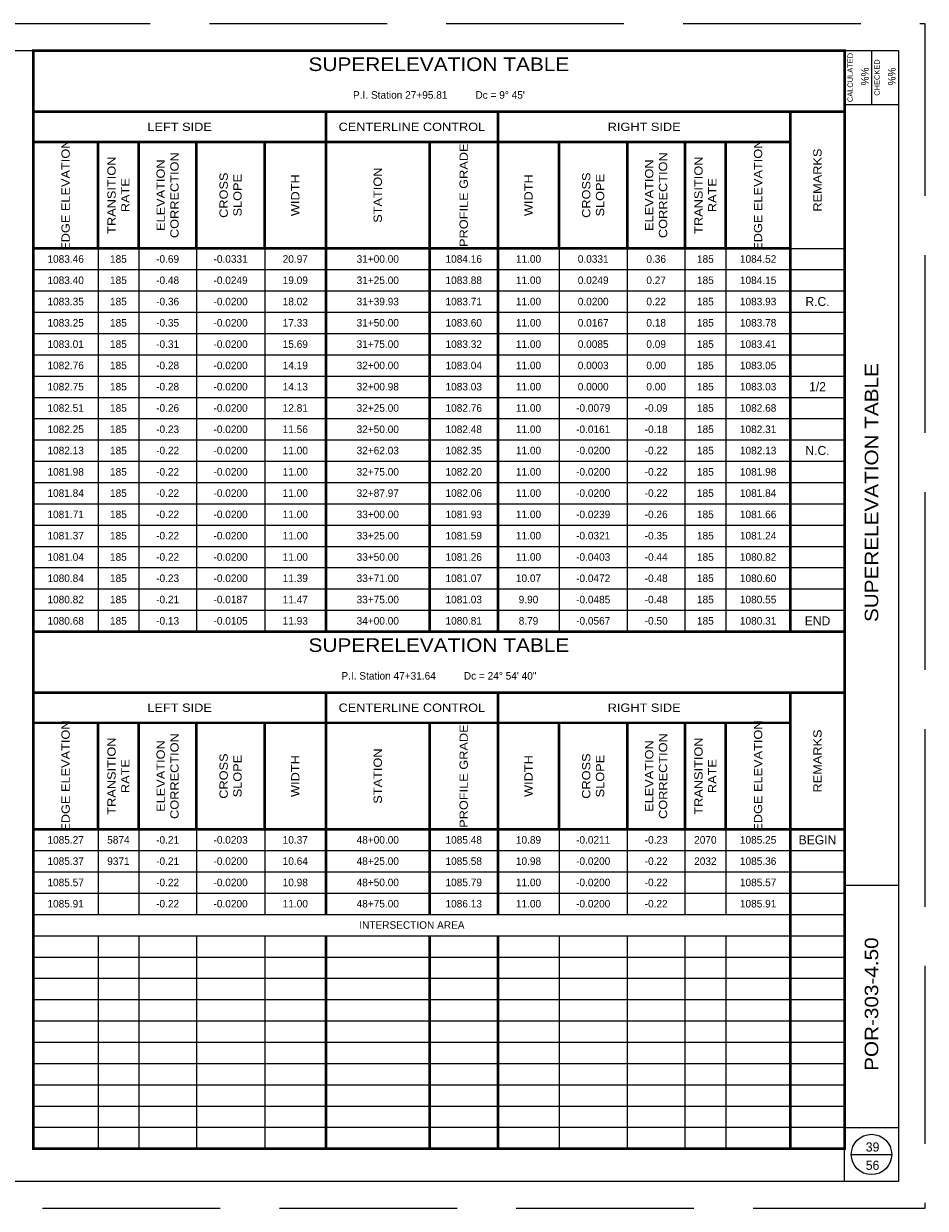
# Paper-space layout '38 SUPERELEVATION TABLE' of a CAD drawing. Header units: feet. Extents: x 0 to 34, y 0 to 22.
# Tile 2 of 2: x 17.2 to 34, y 0 to 22. Entities that reach past the tile are written whole.
import ezdxf
from ezdxf.enums import TextEntityAlignment as Align

# ---------------------------------------------------------------- set-up
doc = ezdxf.new("R2010")
doc.units = ezdxf.units.FT
doc.header["$LTSCALE"] = 20
doc.header["$MEASUREMENT"] = 0
doc.linetypes.add('OhDOT_USTN3', pattern=[0.22, 0.165, -0.055])
for name, color, linetype in [('0_Xref', 7, 'Continuous'), ('SH_Border', 7, 'Continuous'), ('SH_Cut_Line', 7, 'OhDOT_USTN3'), ('SH_Data', 7, 'Continuous'), ('SH_Text', 7, 'Continuous')]:
    doc.layers.add(name, color=color, linetype=linetype)
doc.styles.add('Font 70-Main Title', font='lathab_0.ttf', dxfattribs={"width": 1.15, "height": 0.25})
doc.styles.add('Slanted-Normal', font='font31.shx', dxfattribs={"height": 0.14})
doc.styles.add('Straight-Normal', font='font30.shx', dxfattribs={"height": 0.14})
doc.styles.add('Straight-Sub Title', font='font30.shx', dxfattribs={"height": 0.17})

# ---------------------------------------------------------------- blocks, each defined once
blk = doc.blocks.new('BLKWO')
at = {"layer": 'SH_Border', "color": 7, "linetype": 'Continuous'}
for p, q in [((32.5, 0.5), (32.5, 21.5)), ((33, 21.5), (33, 20.5)), ((32.5, 20.5), (33.5, 20.5)), ((32.5, 6), (33.5, 6)), ((32.5, 1.5), (33.5, 1.5))]:
    blk.add_line(p, q, dxfattribs=at)
at = {"layer": 'SH_Border', "color": 7, "linetype": 'Continuous', "flags": 128}
blk.add_lwpolyline([(2, 21.5), (33.5, 21.5), (33.5, 0.5), (2, 0.5), (2, 21.5)], close=True, dxfattribs=at)
at = {"layer": 'SH_Cut_Line', "color": 7, "linetype": 'OhDOT_USTN3', "flags": 128}
blk.add_lwpolyline([(0, 0), (34, 0), (34, 22), (0, 22), (0, 0)], close=True, dxfattribs=at)
at = {"layer": 'SH_Data', "color": 7, "linetype": 'Continuous'}
blk.add_line((32.625, 1), (33.375, 1), dxfattribs=at)
blk.add_circle((33, 1), 0.375, dxfattribs=at)
at = {"layer": 'SH_Data', "color": 7, "linetype": 'Continuous', "style": 'Straight-Normal'}
for s, p in [('CALCULATED', (32.553, 21)), ('CHECKED', (33.053, 21))]:
    blk.add_text(s, height=0.1, rotation=90, dxfattribs=at).set_placement(p, align=Align.TOP_CENTER)
at = {"layer": 'SH_Data', "style": 'Straight-Normal'}
for tag, p in [('CALCULATED', (32.989, 21.02)), ('CHECKED', (33.489, 21.02))]:
    blk.add_attdef(tag, text='', height=0.14, rotation=90, dxfattribs=at).set_placement(p, align=Align.BOTTOM_CENTER)
at = {"layer": 'SH_Data', "style": 'Font 70-Main Title', "width": 1.15}
for tag, p in [('TITLEAREA2M', (33, 13.292)), ('TITLEAREA1', (33, 3.792))]:
    blk.add_attdef(tag, text='', height=0.25, rotation=90, dxfattribs=at).set_placement(p, align=Align.MIDDLE_CENTER)
at = {"layer": 'SH_Data', "style": 'Straight-Sub Title'}
for tag, p in [('SHEETNO', (33.02, 1.003)), ('SHEETTOTAL', (33.02, 0.663))]:
    blk.add_attdef(tag, text='', height=0.17, dxfattribs=at).set_placement(p, align=Align.BOTTOM_CENTER)
blk = doc.blocks.new('*A944')
at = {"layer": 'SH_Data', "linetype": 'Continuous', "ltscale": 0.131765, "const_width": 0.0494}
blk.add_lwpolyline([(15.071, 0), (0, 0), (0, -10.788), (15.071, -10.788)], close=True, dxfattribs=at)
for points in [[(0, -1.136), (15.071, -1.136)], [(5.435, -1.136), (5.435, -10.788)], [(8.631, -1.136), (8.631, -10.788)], [(14.066, -1.136), (14.066, -10.788)], [(0, -1.696), (14.066, -1.696)], [(1.202, -1.696), (1.202, -3.673)], [(1.96, -1.696), (1.96, -3.673)], [(3.031, -1.696), (3.031, -3.673)], [(4.299, -1.696), (4.299, -3.673)], [(7.362, -1.696), (7.362, -10.788)], [(9.767, -1.696), (9.767, -3.673)], [(11.035, -1.696), (11.035, -3.673)], [(12.106, -1.696), (12.106, -3.673)], [(12.864, -1.696), (12.864, -3.673)], [(0, -3.673), (14.066, -3.673)]]:
    blk.add_lwpolyline(points, dxfattribs=at)
at = {"layer": 'SH_Data', "linetype": 'Continuous', "ltscale": 0.131765}
for points in [[(1.202, -3.673), (1.202, -10.788)], [(1.96, -3.673), (1.96, -10.788)], [(3.031, -3.673), (3.031, -10.788)], [(4.299, -3.673), (4.299, -10.788)], [(9.767, -3.673), (9.767, -10.788)], [(11.035, -3.673), (11.035, -10.788)], [(12.106, -3.673), (12.106, -10.788)], [(12.864, -3.673), (12.864, -10.788)], [(14.066, -3.673), (15.071, -3.673)], [(0, -4.068), (15.071, -4.068)], [(0, -4.464), (15.071, -4.464)], [(0, -4.859), (15.071, -4.859)], [(0, -5.254), (15.071, -5.254)], [(0, -5.649), (15.071, -5.649)], [(0, -6.045), (15.071, -6.045)], [(0, -6.44), (15.071, -6.44)], [(0, -6.835), (15.071, -6.835)], [(0, -7.231), (15.071, -7.231)], [(0, -7.626), (15.071, -7.626)], [(0, -8.021), (15.071, -8.021)], [(0, -8.416), (15.071, -8.416)], [(0, -8.812), (15.071, -8.812)], [(0, -9.207), (15.071, -9.207)], [(0, -9.602), (15.071, -9.602)], [(0, -9.998), (15.071, -9.998)], [(0, -10.393), (15.071, -10.393)]]:
    blk.add_lwpolyline(points, dxfattribs=at)
at = {"layer": 'SH_Text', "attachment_point": 5}
for s, insert, char_height, style in [('SUPERELEVATION TABLE', (7.535, -0.255), 0.252, 'Font 70-Main Title'), ("P.I. Station 27+95.81          Dc = 9° 45'", (7.535, -0.824), 0.14, 'Straight-Normal'), ('LEFT SIDE', (2.718, -1.416), 0.154, 'Font 70-Main Title'), ('RIGHT SIDE', (11.348, -1.416), 0.154, 'Font 70-Main Title'), ('1083.46', (0.601, -3.871), 0.14, 'Slanted-Normal'), ('185', (1.581, -3.871), 0.14, 'Slanted-Normal'), ('-0.69', (2.495, -3.871), 0.14, 'Slanted-Normal'), ('-0.0331 ', (3.665, -3.871), 0.14, 'Slanted-Normal'), ('20.97', (4.867, -3.871), 0.14, 'Slanted-Normal'), ('31+00.00', (6.399, -3.871), 0.14, 'Slanted-Normal'), ('1084.16', (7.996, -3.871), 0.14, 'Slanted-Normal'), ('11.00', (9.199, -3.871), 0.14, 'Slanted-Normal'), ('0.0331 ', (10.401, -3.871), 0.14, 'Slanted-Normal'), ('0.36', (11.571, -3.871), 0.14, 'Slanted-Normal'), ('185', (12.485, -3.871), 0.14, 'Slanted-Normal'), ('1084.52', (13.465, -3.871), 0.14, 'Slanted-Normal'), ('1083.40', (0.601, -4.266), 0.14, 'Slanted-Normal'), ('185', (1.581, -4.266), 0.14, 'Slanted-Normal'), ('-0.48', (2.495, -4.266), 0.14, 'Slanted-Normal'), ('-0.0249 ', (3.665, -4.266), 0.14, 'Slanted-Normal'), ('19.09', (4.867, -4.266), 0.14, 'Slanted-Normal'), ('31+25.00', (6.399, -4.266), 0.14, 'Slanted-Normal'), ('1083.88', (7.996, -4.266), 0.14, 'Slanted-Normal'), ('11.00', (9.199, -4.266), 0.14, 'Slanted-Normal'), ('0.0249 ', (10.401, -4.266), 0.14, 'Slanted-Normal'), ('0.27', (11.571, -4.266), 0.14, 'Slanted-Normal'), ('185', (12.485, -4.266), 0.14, 'Slanted-Normal'), ('1084.15', (13.465, -4.266), 0.14, 'Slanted-Normal'), ('1083.35', (0.601, -4.661), 0.14, 'Slanted-Normal'), ('185', (1.581, -4.661), 0.14, 'Slanted-Normal'), ('-0.36', (2.495, -4.661), 0.14, 'Slanted-Normal'), ('-0.0200 ', (3.665, -4.661), 0.14, 'Slanted-Normal'), ('18.02', (4.867, -4.661), 0.14, 'Slanted-Normal'), ('31+39.93', (6.399, -4.661), 0.14, 'Slanted-Normal'), ('1083.71', (7.996, -4.661), 0.14, 'Slanted-Normal'), ('11.00', (9.199, -4.661), 0.14, 'Slanted-Normal'), ('0.0200 ', (10.401, -4.661), 0.14, 'Slanted-Normal'), ('0.22', (11.571, -4.661), 0.14, 'Slanted-Normal'), ('185', (12.485, -4.661), 0.14, 'Slanted-Normal'), ('1083.93', (13.465, -4.661), 0.14, 'Slanted-Normal'), ('R.C.', (14.568, -4.661), 0.168, 'Slanted-Normal'), ('1083.25', (0.601, -5.056), 0.14, 'Slanted-Normal'), ('185', (1.581, -5.056), 0.14, 'Slanted-Normal'), ('-0.35', (2.495, -5.056), 0.14, 'Slanted-Normal'), ('-0.0200 ', (3.665, -5.056), 0.14, 'Slanted-Normal'), ('17.33', (4.867, -5.056), 0.14, 'Slanted-Normal'), ('31+50.00', (6.399, -5.056), 0.14, 'Slanted-Normal'), ('1083.60', (7.996, -5.056), 0.14, 'Slanted-Normal'), ('11.00', (9.199, -5.056), 0.14, 'Slanted-Normal'), ('0.0167 ', (10.401, -5.056), 0.14, 'Slanted-Normal'), ('0.18', (11.571, -5.056), 0.14, 'Slanted-Normal'), ('185', (12.485, -5.056), 0.14, 'Slanted-Normal'), ('1083.78', (13.465, -5.056), 0.14, 'Slanted-Normal'), ('1083.01', (0.601, -5.452), 0.14, 'Slanted-Normal'), ('185', (1.581, -5.452), 0.14, 'Slanted-Normal'), ('-0.31', (2.495, -5.452), 0.14, 'Slanted-Normal'), ('-0.0200 ', (3.665, -5.452), 0.14, 'Slanted-Normal'), ('15.69', (4.867, -5.452), 0.14, 'Slanted-Normal'), ('31+75.00', (6.399, -5.452), 0.14, 'Slanted-Normal'), ('1083.32', (7.996, -5.452), 0.14, 'Slanted-Normal'), ('11.00', (9.199, -5.452), 0.14, 'Slanted-Normal'), ('0.0085 ', (10.401, -5.452), 0.14, 'Slanted-Normal'), ('0.09', (11.571, -5.452), 0.14, 'Slanted-Normal'), ('185', (12.485, -5.452), 0.14, 'Slanted-Normal'), ('1083.41', (13.465, -5.452), 0.14, 'Slanted-Normal'), ('1082.76', (0.601, -5.847), 0.14, 'Slanted-Normal'), ('185', (1.581, -5.847), 0.14, 'Slanted-Normal'), ('-0.28', (2.495, -5.847), 0.14, 'Slanted-Normal'), ('-0.0200 ', (3.665, -5.847), 0.14, 'Slanted-Normal'), ('14.19', (4.867, -5.847), 0.14, 'Slanted-Normal'), ('32+00.00', (6.399, -5.847), 0.14, 'Slanted-Normal'), ('1083.04', (7.996, -5.847), 0.14, 'Slanted-Normal'), ('11.00', (9.199, -5.847), 0.14, 'Slanted-Normal'), ('0.0003 ', (10.401, -5.847), 0.14, 'Slanted-Normal'), ('0.00', (11.571, -5.847), 0.14, 'Slanted-Normal'), ('185', (12.485, -5.847), 0.14, 'Slanted-Normal'), ('1083.05', (13.465, -5.847), 0.14, 'Slanted-Normal'), ('1082.75', (0.601, -6.242), 0.14, 'Slanted-Normal'), ('185', (1.581, -6.242), 0.14, 'Slanted-Normal'), ('-0.28', (2.495, -6.242), 0.14, 'Slanted-Normal'), ('-0.0200 ', (3.665, -6.242), 0.14, 'Slanted-Normal'), ('14.13', (4.867, -6.242), 0.14, 'Slanted-Normal'), ('32+00.98', (6.399, -6.242), 0.14, 'Slanted-Normal'), ('1083.03', (7.996, -6.242), 0.14, 'Slanted-Normal'), ('11.00', (9.199, -6.242), 0.14, 'Slanted-Normal'), ('0.0000 ', (10.401, -6.242), 0.14, 'Slanted-Normal'), ('0.00', (11.571, -6.242), 0.14, 'Slanted-Normal'), ('185', (12.485, -6.242), 0.14, 'Slanted-Normal'), ('1083.03', (13.465, -6.242), 0.14, 'Slanted-Normal'), ('1/2', (14.568, -6.242), 0.168, 'Slanted-Normal'), ('1082.51', (0.601, -6.638), 0.14, 'Slanted-Normal'), ('185', (1.581, -6.638), 0.14, 'Slanted-Normal'), ('-0.26', (2.495, -6.638), 0.14, 'Slanted-Normal'), ('-0.0200 ', (3.665, -6.638), 0.14, 'Slanted-Normal'), ('12.81', (4.867, -6.638), 0.14, 'Slanted-Normal'), ('32+25.00', (6.399, -6.638), 0.14, 'Slanted-Normal'), ('1082.76', (7.996, -6.638), 0.14, 'Slanted-Normal'), ('11.00', (9.199, -6.638), 0.14, 'Slanted-Normal'), ('-0.0079 ', (10.401, -6.638), 0.14, 'Slanted-Normal'), ('-0.09', (11.571, -6.638), 0.14, 'Slanted-Normal'), ('185', (12.485, -6.638), 0.14, 'Slanted-Normal'), ('1082.68', (13.465, -6.638), 0.14, 'Slanted-Normal'), ('1082.25', (0.601, -7.033), 0.14, 'Slanted-Normal'), ('185', (1.581, -7.033), 0.14, 'Slanted-Normal'), ('-0.23', (2.495, -7.033), 0.14, 'Slanted-Normal'), ('-0.0200 ', (3.665, -7.033), 0.14, 'Slanted-Normal'), ('11.56', (4.867, -7.033), 0.14, 'Slanted-Normal'), ('32+50.00', (6.399, -7.033), 0.14, 'Slanted-Normal'), ('1082.48', (7.996, -7.033), 0.14, 'Slanted-Normal'), ('11.00', (9.199, -7.033), 0.14, 'Slanted-Normal'), ('-0.0161 ', (10.401, -7.033), 0.14, 'Slanted-Normal'), ('-0.18', (11.571, -7.033), 0.14, 'Slanted-Normal'), ('185', (12.485, -7.033), 0.14, 'Slanted-Normal'), ('1082.31', (13.465, -7.033), 0.14, 'Slanted-Normal'), ('1082.13', (0.601, -7.428), 0.14, 'Slanted-Normal'), ('185', (1.581, -7.428), 0.14, 'Slanted-Normal'), ('-0.22', (2.495, -7.428), 0.14, 'Slanted-Normal'), ('-0.0200 ', (3.665, -7.428), 0.14, 'Slanted-Normal'), ('11.00', (4.867, -7.428), 0.14, 'Slanted-Normal'), ('32+62.03', (6.399, -7.428), 0.14, 'Slanted-Normal'), ('1082.35', (7.996, -7.428), 0.14, 'Slanted-Normal'), ('11.00', (9.199, -7.428), 0.14, 'Slanted-Normal'), ('-0.0200 ', (10.401, -7.428), 0.14, 'Slanted-Normal'), ('-0.22', (11.571, -7.428), 0.14, 'Slanted-Normal'), ('185', (12.485, -7.428), 0.14, 'Slanted-Normal'), ('1082.13', (13.465, -7.428), 0.14, 'Slanted-Normal'), ('N.C.', (14.568, -7.428), 0.168, 'Slanted-Normal'), ('1081.98', (0.601, -7.824), 0.14, 'Slanted-Normal'), ('185', (1.581, -7.824), 0.14, 'Slanted-Normal'), ('-0.22', (2.495, -7.824), 0.14, 'Slanted-Normal'), ('-0.0200 ', (3.665, -7.824), 0.14, 'Slanted-Normal'), ('11.00', (4.867, -7.824), 0.14, 'Slanted-Normal'), ('32+75.00', (6.399, -7.824), 0.14, 'Slanted-Normal'), ('1082.20', (7.996, -7.824), 0.14, 'Slanted-Normal'), ('11.00', (9.199, -7.824), 0.14, 'Slanted-Normal'), ('-0.0200 ', (10.401, -7.824), 0.14, 'Slanted-Normal'), ('-0.22', (11.571, -7.824), 0.14, 'Slanted-Normal'), ('185', (12.485, -7.824), 0.14, 'Slanted-Normal'), ('1081.98', (13.465, -7.824), 0.14, 'Slanted-Normal'), ('1081.84', (0.601, -8.219), 0.14, 'Slanted-Normal'), ('185', (1.581, -8.219), 0.14, 'Slanted-Normal'), ('-0.22', (2.495, -8.219), 0.14, 'Slanted-Normal'), ('-0.0200 ', (3.665, -8.219), 0.14, 'Slanted-Normal'), ('11.00', (4.867, -8.219), 0.14, 'Slanted-Normal'), ('32+87.97', (6.399, -8.219), 0.14, 'Slanted-Normal'), ('1082.06', (7.996, -8.219), 0.14, 'Slanted-Normal'), ('11.00', (9.199, -8.219), 0.14, 'Slanted-Normal'), ('-0.0200 ', (10.401, -8.219), 0.14, 'Slanted-Normal'), ('-0.22', (11.571, -8.219), 0.14, 'Slanted-Normal'), ('185', (12.485, -8.219), 0.14, 'Slanted-Normal'), ('1081.84', (13.465, -8.219), 0.14, 'Slanted-Normal'), ('1081.71', (0.601, -8.614), 0.14, 'Slanted-Normal'), ('185', (1.581, -8.614), 0.14, 'Slanted-Normal'), ('-0.22', (2.495, -8.614), 0.14, 'Slanted-Normal'), ('-0.0200 ', (3.665, -8.614), 0.14, 'Slanted-Normal'), ('11.00', (4.867, -8.614), 0.14, 'Slanted-Normal'), ('33+00.00', (6.399, -8.614), 0.14, 'Slanted-Normal'), ('1081.93', (7.996, -8.614), 0.14, 'Slanted-Normal'), ('11.00', (9.199, -8.614), 0.14, 'Slanted-Normal'), ('-0.0239 ', (10.401, -8.614), 0.14, 'Slanted-Normal'), ('-0.26', (11.571, -8.614), 0.14, 'Slanted-Normal'), ('185', (12.485, -8.614), 0.14, 'Slanted-Normal'), ('1081.66', (13.465, -8.614), 0.14, 'Slanted-Normal'), ('1081.37', (0.601, -9.009), 0.14, 'Slanted-Normal'), ('185', (1.581, -9.009), 0.14, 'Slanted-Normal'), ('-0.22', (2.495, -9.009), 0.14, 'Slanted-Normal'), ('-0.0200 ', (3.665, -9.009), 0.14, 'Slanted-Normal'), ('11.00', (4.867, -9.009), 0.14, 'Slanted-Normal'), ('33+25.00', (6.399, -9.009), 0.14, 'Slanted-Normal'), ('1081.59', (7.996, -9.009), 0.14, 'Slanted-Normal'), ('11.00', (9.199, -9.009), 0.14, 'Slanted-Normal'), ('-0.0321 ', (10.401, -9.009), 0.14, 'Slanted-Normal'), ('-0.35', (11.571, -9.009), 0.14, 'Slanted-Normal'), ('185', (12.485, -9.009), 0.14, 'Slanted-Normal'), ('1081.24', (13.465, -9.009), 0.14, 'Slanted-Normal'), ('1081.04', (0.601, -9.405), 0.14, 'Slanted-Normal'), ('185', (1.581, -9.405), 0.14, 'Slanted-Normal'), ('-0.22', (2.495, -9.405), 0.14, 'Slanted-Normal'), ('-0.0200 ', (3.665, -9.405), 0.14, 'Slanted-Normal'), ('11.00', (4.867, -9.405), 0.14, 'Slanted-Normal'), ('33+50.00', (6.399, -9.405), 0.14, 'Slanted-Normal'), ('1081.26', (7.996, -9.405), 0.14, 'Slanted-Normal'), ('11.00', (9.199, -9.405), 0.14, 'Slanted-Normal'), ('-0.0403 ', (10.401, -9.405), 0.14, 'Slanted-Normal'), ('-0.44', (11.571, -9.405), 0.14, 'Slanted-Normal'), ('185', (12.485, -9.405), 0.14, 'Slanted-Normal'), ('1080.82', (13.465, -9.405), 0.14, 'Slanted-Normal'), ('1080.84', (0.601, -9.8), 0.14, 'Slanted-Normal'), ('185', (1.581, -9.8), 0.14, 'Slanted-Normal'), ('-0.23', (2.495, -9.8), 0.14, 'Slanted-Normal'), ('-0.0200 ', (3.665, -9.8), 0.14, 'Slanted-Normal'), ('11.39', (4.867, -9.8), 0.14, 'Slanted-Normal'), ('33+71.00', (6.399, -9.8), 0.14, 'Slanted-Normal'), ('1081.07', (7.996, -9.8), 0.14, 'Slanted-Normal'), ('10.07', (9.199, -9.8), 0.14, 'Slanted-Normal'), ('-0.0472 ', (10.401, -9.8), 0.14, 'Slanted-Normal'), ('-0.48', (11.571, -9.8), 0.14, 'Slanted-Normal'), ('185', (12.485, -9.8), 0.14, 'Slanted-Normal'), ('1080.60', (13.465, -9.8), 0.14, 'Slanted-Normal'), ('1080.82', (0.601, -10.195), 0.14, 'Slanted-Normal'), ('185', (1.581, -10.195), 0.14, 'Slanted-Normal'), ('-0.21', (2.495, -10.195), 0.14, 'Slanted-Normal'), ('-0.0187 ', (3.665, -10.195), 0.14, 'Slanted-Normal'), ('11.47', (4.867, -10.195), 0.14, 'Slanted-Normal'), ('33+75.00', (6.399, -10.195), 0.14, 'Slanted-Normal'), ('1081.03', (7.996, -10.195), 0.14, 'Slanted-Normal'), ('9.90', (9.199, -10.195), 0.14, 'Slanted-Normal'), ('-0.0485 ', (10.401, -10.195), 0.14, 'Slanted-Normal'), ('-0.48', (11.571, -10.195), 0.14, 'Slanted-Normal'), ('185', (12.485, -10.195), 0.14, 'Slanted-Normal'), ('1080.55', (13.465, -10.195), 0.14, 'Slanted-Normal'), ('1080.68', (0.601, -10.591), 0.14, 'Slanted-Normal'), ('185', (1.581, -10.591), 0.14, 'Slanted-Normal'), ('-0.13', (2.495, -10.591), 0.14, 'Slanted-Normal'), ('-0.0105 ', (3.665, -10.591), 0.14, 'Slanted-Normal'), ('11.93', (4.867, -10.591), 0.14, 'Slanted-Normal'), ('34+00.00', (6.399, -10.591), 0.14, 'Slanted-Normal'), ('1080.81', (7.996, -10.591), 0.14, 'Slanted-Normal'), ('8.79', (9.199, -10.591), 0.14, 'Slanted-Normal'), ('-0.0567 ', (10.401, -10.591), 0.14, 'Slanted-Normal'), ('-0.50', (11.571, -10.591), 0.14, 'Slanted-Normal'), ('185', (12.485, -10.591), 0.14, 'Slanted-Normal'), ('1080.31', (13.465, -10.591), 0.14, 'Slanted-Normal'), ('END', (14.568, -10.591), 0.168, 'Slanted-Normal')]:
    blk.add_mtext(s, dxfattribs=dict(at, insert=insert, char_height=char_height, style=style))
at = {"layer": 'SH_Text', "insert": (7.033, -1.416), "char_height": 0.154, "width": 3.06353, "attachment_point": 5, "style": 'Font 70-Main Title'}
blk.add_mtext('CENTERLINE CONTROL', dxfattribs=at)
at = {"layer": 'SH_Text', "char_height": 0.154, "width": 1.97647, "attachment_point": 5, "rotation": 90, "style": 'Font 70-Main Title'}
for s, insert in [('EDGE ELEVATION', (0.601, -2.685)), ('TRANSITION RATE', (1.581, -2.685)), ('PROFILE GRADE', (7.996, -2.685)), ('TRANSITION RATE', (12.485, -2.685)), ('EDGE ELEVATION', (13.465, -2.685)), ('ELEVATION CORRECTION', (2.495, -2.685)), ('ELEVATION CORRECTION', (11.571, -2.685)), ('CROSS^JSLOPE', (3.665, -2.685)), ('CROSS^JSLOPE', (10.401, -2.685))]:
    blk.add_mtext(s, dxfattribs=dict(at, insert=insert))
at = {"layer": 'SH_Text', "char_height": 0.154, "attachment_point": 5, "rotation": 90, "style": 'Font 70-Main Title'}
for s, insert in [('REMARKS', (14.568, -2.405)), ('WIDTH', (4.867, -2.685)), ('STATION', (6.399, -2.685)), ('WIDTH', (9.199, -2.685))]:
    blk.add_mtext(s, dxfattribs=dict(at, insert=insert))
blk = doc.blocks.new('*A943')
at = {"layer": 'SH_Data', "linetype": 'Continuous', "ltscale": 0.131765, "const_width": 0.0494}
blk.add_lwpolyline([(15.071, 0), (0, 0), (0, -9.602), (15.071, -9.602)], close=True, dxfattribs=at)
for points in [[(0, -1.136), (15.071, -1.136)], [(5.435, -1.136), (5.435, -5.254)], [(8.631, -1.136), (8.631, -5.254)], [(14.066, -1.136), (14.066, -9.602)], [(0, -1.696), (14.066, -1.696)], [(1.202, -1.696), (1.202, -3.673)], [(1.96, -1.696), (1.96, -3.673)], [(3.031, -1.696), (3.031, -3.673)], [(4.299, -1.696), (4.299, -3.673)], [(7.362, -1.696), (7.362, -5.254)], [(9.767, -1.696), (9.767, -3.673)], [(11.035, -1.696), (11.035, -3.673)], [(12.106, -1.696), (12.106, -3.673)], [(12.864, -1.696), (12.864, -3.673)], [(0, -3.673), (15.071, -3.673)], [(5.435, -5.649), (5.435, -9.602)], [(7.362, -5.649), (7.362, -9.602)], [(8.631, -5.649), (8.631, -9.602)]]:
    blk.add_lwpolyline(points, dxfattribs=at)
at = {"layer": 'SH_Data', "linetype": 'Continuous', "ltscale": 0.131765}
for points in [[(1.202, -3.673), (1.202, -5.254)], [(1.96, -3.673), (1.96, -5.254)], [(3.031, -3.673), (3.031, -5.254)], [(4.299, -3.673), (4.299, -5.254)], [(9.767, -3.673), (9.767, -5.254)], [(11.035, -3.673), (11.035, -5.254)], [(12.106, -3.673), (12.106, -5.254)], [(12.864, -3.673), (12.864, -5.254)], [(0, -4.068), (15.071, -4.068)], [(0, -4.464), (15.071, -4.464)], [(0, -4.859), (15.071, -4.859)], [(0, -5.254), (15.071, -5.254)], [(0, -5.649), (15.071, -5.649)], [(1.202, -5.649), (1.202, -9.602)], [(1.96, -5.649), (1.96, -9.602)], [(3.031, -5.649), (3.031, -9.602)], [(4.299, -5.649), (4.299, -9.602)], [(9.767, -5.649), (9.767, -9.602)], [(11.035, -5.649), (11.035, -9.602)], [(12.106, -5.649), (12.106, -9.602)], [(12.864, -5.649), (12.864, -9.602)], [(0, -6.045), (15.071, -6.045)], [(0, -6.44), (15.071, -6.44)], [(0, -6.835), (15.071, -6.835)], [(0, -7.231), (15.071, -7.231)], [(0, -7.626), (15.071, -7.626)], [(0, -8.021), (15.071, -8.021)], [(0, -8.416), (15.071, -8.416)], [(0, -8.812), (15.071, -8.812)], [(0, -9.207), (15.071, -9.207)]]:
    blk.add_lwpolyline(points, dxfattribs=at)
at = {"layer": 'SH_Text', "attachment_point": 5}
for s, insert, char_height, style in [('SUPERELEVATION TABLE', (7.535, -0.255), 0.252, 'Font 70-Main Title'), ('P.I. Station 47+31.64          Dc = 24° 54\' 40"', (7.535, -0.824), 0.14, 'Straight-Normal'), ('LEFT SIDE', (2.718, -1.416), 0.154, 'Font 70-Main Title'), ('RIGHT SIDE', (11.348, -1.416), 0.154, 'Font 70-Main Title'), ('1085.27', (0.601, -3.871), 0.14, 'Slanted-Normal'), ('5874', (1.581, -3.871), 0.14, 'Slanted-Normal'), ('-0.21', (2.495, -3.871), 0.14, 'Slanted-Normal'), ('-0.0203 ', (3.665, -3.871), 0.14, 'Slanted-Normal'), ('10.37', (4.867, -3.871), 0.14, 'Slanted-Normal'), ('48+00.00', (6.399, -3.871), 0.14, 'Slanted-Normal'), ('1085.48', (7.996, -3.871), 0.14, 'Slanted-Normal'), ('10.89', (9.199, -3.871), 0.14, 'Slanted-Normal'), ('-0.0211 ', (10.401, -3.871), 0.14, 'Slanted-Normal'), ('-0.23', (11.571, -3.871), 0.14, 'Slanted-Normal'), ('2070', (12.485, -3.871), 0.14, 'Slanted-Normal'), ('1085.25', (13.465, -3.871), 0.14, 'Slanted-Normal'), ('BEGIN', (14.568, -3.871), 0.168, 'Slanted-Normal'), ('1085.37', (0.601, -4.266), 0.14, 'Slanted-Normal'), ('9371', (1.581, -4.266), 0.14, 'Slanted-Normal'), ('-0.21', (2.495, -4.266), 0.14, 'Slanted-Normal'), ('-0.0200 ', (3.665, -4.266), 0.14, 'Slanted-Normal'), ('10.64', (4.867, -4.266), 0.14, 'Slanted-Normal'), ('48+25.00', (6.399, -4.266), 0.14, 'Slanted-Normal'), ('1085.58', (7.996, -4.266), 0.14, 'Slanted-Normal'), ('10.98', (9.199, -4.266), 0.14, 'Slanted-Normal'), ('-0.0200 ', (10.401, -4.266), 0.14, 'Slanted-Normal'), ('-0.22', (11.571, -4.266), 0.14, 'Slanted-Normal'), ('2032', (12.485, -4.266), 0.14, 'Slanted-Normal'), ('1085.36', (13.465, -4.266), 0.14, 'Slanted-Normal'), ('1085.57', (0.601, -4.661), 0.14, 'Slanted-Normal'), ('-0.22', (2.495, -4.661), 0.14, 'Slanted-Normal'), ('-0.0200 ', (3.665, -4.661), 0.14, 'Slanted-Normal'), ('10.98', (4.867, -4.661), 0.14, 'Slanted-Normal'), ('48+50.00', (6.399, -4.661), 0.14, 'Slanted-Normal'), ('1085.79', (7.996, -4.661), 0.14, 'Slanted-Normal'), ('11.00', (9.199, -4.661), 0.14, 'Slanted-Normal'), ('-0.0200 ', (10.401, -4.661), 0.14, 'Slanted-Normal'), ('-0.22', (11.571, -4.661), 0.14, 'Slanted-Normal'), ('1085.57', (13.465, -4.661), 0.14, 'Slanted-Normal'), ('1085.91', (0.601, -5.056), 0.14, 'Slanted-Normal'), ('-0.22', (2.495, -5.056), 0.14, 'Slanted-Normal'), ('-0.0200 ', (3.665, -5.056), 0.14, 'Slanted-Normal'), ('11.00', (4.867, -5.056), 0.14, 'Slanted-Normal'), ('48+75.00', (6.399, -5.056), 0.14, 'Slanted-Normal'), ('1086.13', (7.996, -5.056), 0.14, 'Slanted-Normal'), ('11.00', (9.199, -5.056), 0.14, 'Slanted-Normal'), ('-0.0200 ', (10.401, -5.056), 0.14, 'Slanted-Normal'), ('-0.22', (11.571, -5.056), 0.14, 'Slanted-Normal'), ('1085.91', (13.465, -5.056), 0.14, 'Slanted-Normal'), ('INTERSECTION AREA', (7.033, -5.452), 0.14, 'Slanted-Normal')]:
    blk.add_mtext(s, dxfattribs=dict(at, insert=insert, char_height=char_height, style=style))
at = {"layer": 'SH_Text', "insert": (7.033, -1.416), "char_height": 0.154, "width": 3.06353, "attachment_point": 5, "style": 'Font 70-Main Title'}
blk.add_mtext('CENTERLINE CONTROL', dxfattribs=at)
at = {"layer": 'SH_Text', "char_height": 0.154, "width": 1.97647, "attachment_point": 5, "rotation": 90, "style": 'Font 70-Main Title'}
for s, insert in [('EDGE ELEVATION', (0.601, -2.685)), ('TRANSITION RATE', (1.581, -2.685)), ('PROFILE GRADE', (7.996, -2.685)), ('TRANSITION RATE', (12.485, -2.685)), ('EDGE ELEVATION', (13.465, -2.685)), ('ELEVATION CORRECTION', (2.495, -2.685)), ('ELEVATION CORRECTION', (11.571, -2.685)), ('CROSS^JSLOPE', (3.665, -2.685)), ('CROSS^JSLOPE', (10.401, -2.685))]:
    blk.add_mtext(s, dxfattribs=dict(at, insert=insert))
at = {"layer": 'SH_Text', "char_height": 0.154, "attachment_point": 5, "rotation": 90, "style": 'Font 70-Main Title'}
for s, insert in [('REMARKS', (14.568, -2.405)), ('WIDTH', (4.867, -2.685)), ('STATION', (6.399, -2.685)), ('WIDTH', (9.199, -2.685))]:
    blk.add_mtext(s, dxfattribs=dict(at, insert=insert))

psp = doc.layouts.new('38 SUPERELEVATION TABLE')

# ---------------------------------------------------------------- block references
at = {"layer": '0_Xref'}
psp.add_blockref('BLKWO', (0, 0), dxfattribs=at).add_auto_attribs({'CHECKED': '%%', 'CALCULATED': '%%', 'TITLEAREA2M': 'SUPERELEVATION TABLE', 'TITLEAREA1': 'POR-303-4.50', 'SHEETTOTAL': '56', 'SHEETNO': '39'})
at = {"layer": 'SH_Text'}
for name, p in [('*A944', (17.429, 21.5)), ('*A943', (17.429, 10.712))]:
    psp.add_blockref(name, p, dxfattribs=at)

doc.saveas('drawing.dxf')
